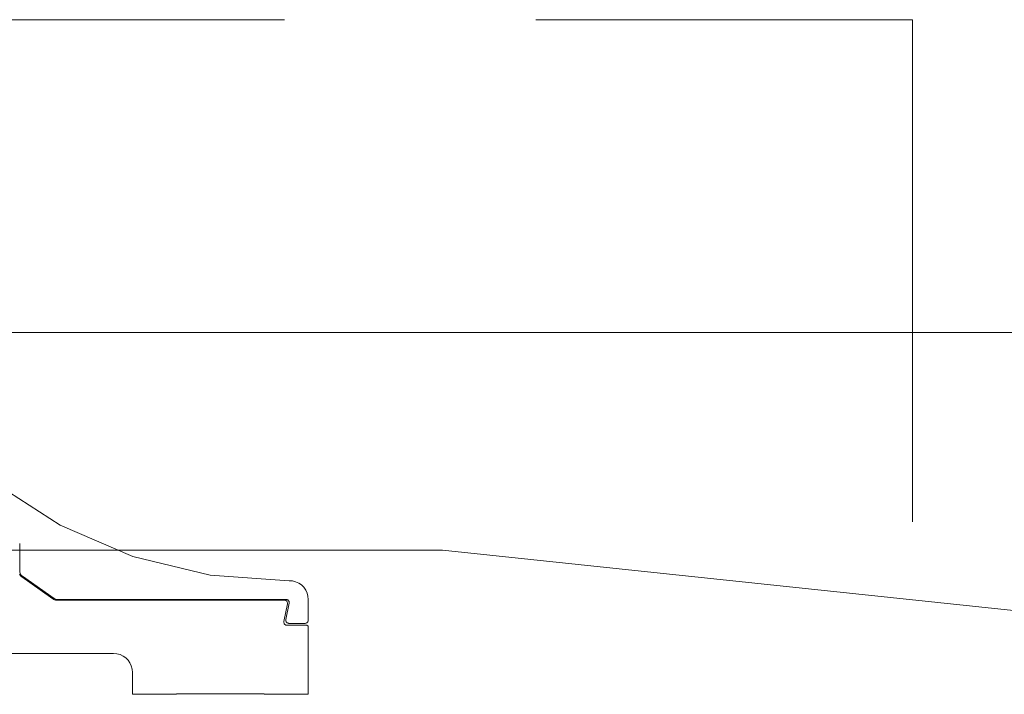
# Paper-space layout 'AD-02 DETAL MONTAŻU DRZWI' of a CAD drawing. Header units: millimetres. Extents: x 0 to 594, y 0 to 550.
# Tile 37 of 99: x 129 to 161, y 226 to 247. Entities that reach past the tile are written whole.
import ezdxf
from ezdxf.xclip import XClip

# ---------------------------------------------------------------- set-up
doc = ezdxf.new("R2010")
doc.units = ezdxf.units.MM
doc.header["$MEASUREMENT"] = 0
doc.header["$XCLIPFRAME"] = 0
doc.linetypes.add('przerywama detal', pattern=[120, 80, -40])
doc.layers.add('A_stolarka_Nr_pióra__1', color=7, linetype='Continuous', lineweight=20)
doc.layers.add('A_stolarka_Nr_pióra__10', color=7, linetype='Continuous', lineweight=13, true_color=0x4b4b4b)
doc.layers.add('A_stolarka_Nr_pióra__170', color=7, linetype='Continuous', lineweight=5, true_color=0x1c1c1c)

# ---------------------------------------------------------------- blocks, each defined once
blk = doc.blocks.new('Rysunek_2_2', base_point=(-46914.584, -27095.2))
at = {"layer": 'A_stolarka_Nr_pióra__1', "color": 7, "linetype": 'Continuous', "lineweight": 20, "ltscale": 0.2}
for p, q in [((130.439, 231.043), (128.319, 232.416)), ((132.759, 230.046), (130.439, 231.043)), ((129.152, 230.467), (129.153, 230.456)), ((129.153, 230.456), (129.153, 229.583)), ((135.214, 229.452), (132.759, 230.046)), ((129.155, 229.551), (129.153, 229.583)), ((129.163, 229.52), (129.155, 229.551)), ((129.165, 229.453), (129.147, 229.487)), ((129.175, 229.49), (129.163, 229.52)), ((129.188, 229.423), (129.165, 229.453)), ((129.193, 229.463), (129.175, 229.49)), ((129.181, 229.443), (129.18, 229.432)), ((129.182, 229.453), (129.181, 229.443)), ((129.184, 229.464), (129.182, 229.453)), ((129.185, 229.474), (129.184, 229.464)), ((129.217, 229.398), (129.188, 229.423)), ((129.214, 229.439), (129.193, 229.463)), ((129.238, 229.418), (129.214, 229.439)), ((130.211, 228.695), (129.217, 229.398)), ((130.251, 228.714), (129.238, 229.418)), ((129.377, 229.294), (129.376, 229.286)), ((129.378, 229.303), (129.377, 229.294)), ((129.38, 229.311), (129.378, 229.303)), ((129.381, 229.319), (129.38, 229.311)), ((137.733, 229.278), (135.214, 229.452)), ((137.733, 229.278), (137.839, 229.27)), ((137.839, 229.27), (137.941, 229.244)), ((137.941, 229.244), (138.037, 229.201)), ((129.657, 229.127), (129.629, 229.107)), ((129.724, 229.081), (129.694, 229.061)), ((138.037, 229.201), (138.124, 229.141)), ((138.124, 229.141), (138.2, 229.067)), ((138.2, 229.067), (138.261, 228.981)), ((138.261, 228.981), (138.306, 228.885)), ((130.237, 228.679), (130.211, 228.695)), ((130.266, 228.668), (130.237, 228.679)), ((130.277, 228.699), (130.251, 228.714)), ((130.296, 228.69), (130.264, 228.668)), ((130.296, 228.66), (130.266, 228.668)), ((130.306, 228.687), (130.277, 228.699)), ((130.326, 228.658), (130.296, 228.66)), ((130.335, 228.68), (130.306, 228.687)), ((137.581, 228.658), (130.326, 228.658)), ((130.365, 228.678), (130.335, 228.68)), ((137.639, 228.678), (130.365, 228.678)), ((130.411, 228.678), (130.382, 228.658)), ((137.581, 228.658), (137.598, 228.657)), ((137.598, 228.657), (137.615, 228.652)), ((137.615, 228.652), (137.631, 228.644)), ((137.631, 228.644), (137.646, 228.634)), ((137.639, 228.678), (137.657, 228.677)), ((137.646, 228.634), (137.658, 228.622)), ((137.657, 228.677), (137.674, 228.672)), ((137.658, 228.622), (137.668, 228.607)), ((137.668, 228.607), (137.675, 228.591)), ((137.674, 228.672), (137.69, 228.664)), ((137.675, 228.591), (137.68, 228.574)), ((137.69, 228.664), (137.705, 228.654)), ((137.705, 228.654), (137.717, 228.641)), ((137.717, 228.641), (137.727, 228.626)), ((137.727, 228.626), (137.734, 228.61)), ((137.734, 228.61), (137.738, 228.593)), ((137.738, 228.593), (137.739, 228.575)), ((138.306, 228.885), (138.333, 228.783)), ((138.333, 228.783), (138.343, 228.678)), ((138.343, 228.018), (138.343, 228.678)), ((137.679, 228.539), (137.567, 227.978)), ((137.737, 228.558), (137.628, 228.039)), ((137.681, 228.556), (137.679, 228.539)), ((137.68, 228.574), (137.681, 228.556)), ((137.739, 228.575), (137.737, 228.558)), ((137.565, 227.96), (137.567, 227.978)), ((137.566, 227.943), (137.565, 227.96)), ((137.626, 228.021), (137.628, 228.039)), ((137.627, 228.003), (137.626, 228.021)), ((137.631, 227.986), (137.627, 228.003)), ((137.638, 227.97), (137.631, 227.986)), ((137.648, 227.955), (137.638, 227.97)), ((137.661, 227.942), (137.648, 227.955)), ((138.319, 227.954), (138.307, 227.942)), ((138.329, 227.968), (138.319, 227.954)), ((138.337, 227.984), (138.329, 227.968)), ((138.341, 228.001), (138.337, 227.984)), ((138.343, 228.018), (138.341, 228.001)), ((137.57, 227.925), (137.566, 227.943)), ((137.577, 227.909), (137.57, 227.925)), ((137.587, 227.895), (137.577, 227.909)), ((137.6, 227.882), (137.587, 227.895)), ((137.614, 227.872), (137.6, 227.882)), ((137.63, 227.864), (137.614, 227.872)), ((137.647, 227.86), (137.63, 227.864)), ((137.665, 227.858), (137.647, 227.86)), ((137.675, 227.932), (137.661, 227.942)), ((137.665, 227.858), (138.283, 227.858)), ((137.691, 227.924), (137.675, 227.932)), ((137.708, 227.92), (137.691, 227.924)), ((137.726, 227.918), (137.708, 227.92)), ((137.726, 227.918), (138.243, 227.918)), ((138.26, 227.92), (138.243, 227.918)), ((138.277, 227.924), (138.26, 227.92)), ((138.293, 227.932), (138.277, 227.924)), ((138.283, 227.858), (138.293, 227.857)), ((138.307, 227.942), (138.293, 227.932)), ((138.293, 227.857), (138.303, 227.854)), ((138.303, 227.854), (138.313, 227.85)), ((138.313, 227.85), (138.321, 227.844)), ((138.321, 227.844), (138.329, 227.837)), ((138.329, 227.837), (138.335, 227.828)), ((138.335, 227.828), (138.339, 227.819)), ((138.339, 227.819), (138.342, 227.809)), ((138.342, 227.809), (138.343, 227.798)), ((138.343, 225.658), (138.343, 227.798)), ((125.543, 226.958), (132.143, 226.958)), ((132.143, 226.958), (132.247, 226.949)), ((132.247, 226.949), (132.348, 226.922)), ((132.348, 226.922), (132.443, 226.878)), ((132.443, 226.878), (132.528, 226.818)), ((132.528, 226.818), (132.602, 226.744)), ((132.602, 226.744), (132.662, 226.658)), ((132.662, 226.658), (132.707, 226.563)), ((132.707, 226.563), (132.734, 226.462)), ((132.734, 226.462), (132.743, 226.358)), ((132.743, 225.658), (132.743, 226.358)), ((134.143, 225.658), (132.743, 225.658)), ((134.143, 225.678), (136.943, 225.678)), ((134.143, 225.658), (134.143, 225.678)), ((136.943, 225.678), (136.943, 225.658)), ((136.943, 225.658), (138.343, 225.658))]:
    blk.add_line(p, q, dxfattribs=at)
at = {"layer": 'A_stolarka_Nr_pióra__10', "color": 251, "linetype": 'przerywama detal', "lineweight": 13, "ltscale": 0.2, "true_color": 0x4b4b4b}
for p, q in [((97.585, 247.152), (157.585, 247.152)), ((157.585, 247.152), (157.585, 187.152))]:
    blk.add_line(p, q, dxfattribs=at)
at = {"layer": 'A_stolarka_Nr_pióra__170', "color": 250, "linetype": 'Continuous', "lineweight": 5, "ltscale": 0.2, "true_color": 0x1c1c1c}
for p, q in [((178.207, 237.181), (113.016, 237.181)), ((142.618, 230.252), (93.644, 230.252)), ((185.216, 225.756), (142.618, 230.252))]:
    blk.add_line(p, q, dxfattribs=at)

psp = doc.layouts.new('AD-02 DETAL MONTAŻU DRZWI')

# ---------------------------------------------------------------- block references
at = {"color": 37, "linetype": 'Continuous', "lineweight": 5, "true_color": 0x656532}
ref = psp.add_blockref('Rysunek_2_2', (-46914.584, -27095.2), dxfattribs=at)
XClip(ref).set_block_clipping_path([(33.2101829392, 4.9001792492), (292.97782874, 254.0652997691)])

doc.saveas('drawing.dxf')
